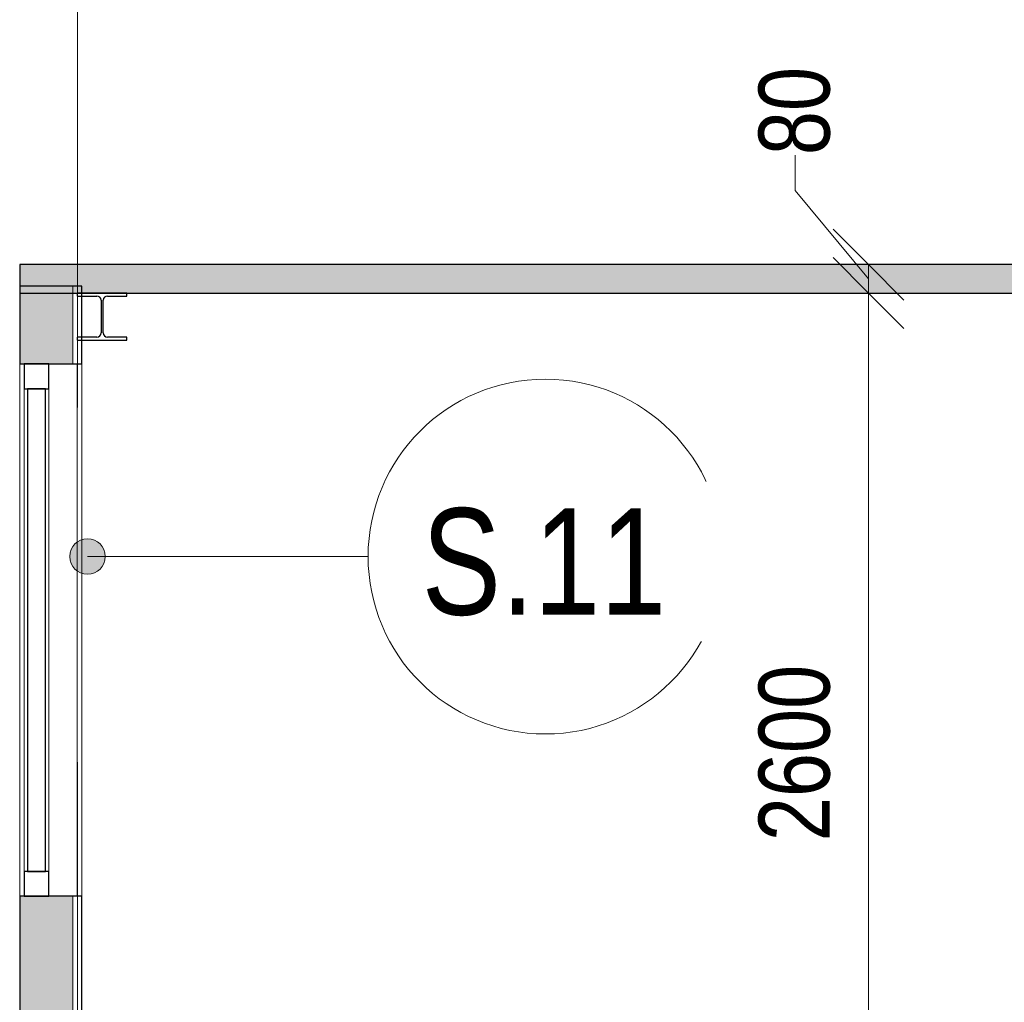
# Model space of a CAD drawing. Header units: millimetres. Extents: x 157133 to 260102, y -21587 to 34582.
# Tile 53 of 65: x 215574 to 218351, y 8601 to 11370. Entities that reach past the tile are written whole.
import ezdxf

# ---------------------------------------------------------------- set-up
doc = ezdxf.new("R2010")
doc.units = ezdxf.units.MM
doc.linetypes.add('Osa', pattern=[2000, 1000, -500, 0, -500])
doc.linetypes.add('Čerchovaná 20mm', pattern=[3000, 2000, -500, 0, -500])
for name, color, linetype, lineweight in [('CA_KOTY', 3, 'Continuous', 9), ('CA_KOTY-100', 3, 'Continuous', 9), ('CA_OPLASTE18', 8, 'Continuous', 13), ('CA_OSY', 5, 'Osa', 9), ('CA_PODLAHA', 1, 'Continuous', 25), ('CA_POHHRA25', 7, 'Continuous', 13), ('CA_PSVBUB', 3, 'Continuous', 9), ('CA_REZY', 1, 'Continuous', 25), ('CA_SRAFY', 9, 'Continuous', 25), ('CA_ZARIZPRED', 8, 'Continuous', 13)]:
    doc.layers.add(name, color=color, linetype=linetype, lineweight=lineweight)
doc.styles.add('Arial_4', font='arial.ttf', dxfattribs={"width": 0.8, "height": 200})
doc.styles.add('Arial_6', font='arial.ttf', dxfattribs={"width": 0.8, "height": 300})
doc.dimstyles.new('HP_Přímá_-_2_mm_Ariel_1-100_vnitřní', dxfattribs={"dimscale": 304.8, "dimtxt": 204.05188, "dimasz": 0.656168, "dimexe": 0, "dimexo": 0.0625, "dimgap": 0.164042, "dimtad": 1, "dimdec": 0, "dimzin": 0, "dimdsep": 46, "dimtxsty": 'Arial_4', "dimblk1": 'OBLIQUE', "dimblk2": 'OBLIQUE', "dimsah": 1, "dimcen": 0.09, "dimazin": 0, "dimtfac": 1, "dimtdec": 4, "dimtix": 1, "dimtmove": 1, "dimatfit": 3, "dimfxl": 0, "dimfxlon": 1, "dimtvp": 1, "dimtolj": 1, "dimtzin": 0, "dimarcsym": 2})
doc.dimstyles.new('HP_Přímá_-_2_mm_Ariel_1-100_vnitřní_1', dxfattribs={"dimscale": 304.8, "dimtxt": 204.05188, "dimasz": 0.656168, "dimexe": 0, "dimexo": 0.0625, "dimgap": 0.164042, "dimtad": 1, "dimdec": 0, "dimzin": 0, "dimdsep": 46, "dimtxsty": 'Arial_4', "dimblk1": 'OBLIQUE', "dimblk2": 'OBLIQUE', "dimsah": 1, "dimcen": 0.09, "dimazin": 0, "dimtfac": 1, "dimtdec": 4, "dimtix": 1, "dimtmove": 0, "dimatfit": 3, "dimfxl": 0, "dimfxlon": 1, "dimtvp": 1, "dimtolj": 1, "dimtzin": 0, "dimarcsym": 2})

# ---------------------------------------------------------------- blocks, each defined once
blk = doc.blocks.new('Obdélníková příčel - 70_70mm-2430906-Řez 3 - vestavek V7')
at = {"layer": 'CA_POHHRA25', "lineweight": 25}
for p, q in [((161690, 10400), (161620, 10400)), ((161620, 10400), (161620, 10330)), ((161690, 10330), (161690, 10400)), ((161620, 10330), (161690, 10330))]:
    blk.add_line(p, q, dxfattribs=at)
blk = doc.blocks.new('Obdélníková příčel - 70_70mm-2417866-Řez 3 - vestavek V7')
at = {"layer": 'CA_POHHRA25'}
for p, q in [((161620, 10330), (161620, 8970)), ((161690, 10330), (161690, 8970))]:
    blk.add_line(p, q, dxfattribs=at)
blk = doc.blocks.new('Systémový panel - Panel prosklený_ 50mm-2432688-Řez 3 - vestavek V7')
at = {"layer": 'CA_OPLASTE18', "lineweight": 25}
for p, q in [((161680, 10330), (161630, 10330)), ((161630, 10330), (161630, 8970)), ((161680, 8970), (161680, 10330)), ((161630, 8970), (161680, 8970))]:
    blk.add_line(p, q, dxfattribs=at)
blk = doc.blocks.new('Obdélníková příčel - 70_70mm-2430907-Řez 3 - vestavek V7')
at = {"layer": 'CA_POHHRA25', "lineweight": 25}
for p, q in [((161690, 8970), (161620, 8970)), ((161620, 8970), (161620, 8900)), ((161690, 8900), (161690, 8970)), ((161620, 8900), (161690, 8900))]:
    blk.add_line(p, q, dxfattribs=at)
blk = doc.blocks.new('ocelová kce final - 11542_003_OK-HALA_TaO-2_ET_AciS_2025-05-29_upr_dwg-2597525-Řez 3 - vestavek V7')
at = {"layer": 'CA_REZY'}
for p, q in [((161910, 10600), (161770, 10600)), ((161770, 10600), (161770, 10591.5)), ((161770, 10591.5), (161825.2, 10591.5)), ((161837.2, 10579.5), (161837.2, 10487.5)), ((161842.8, 10487.5), (161842.8, 10579.5)), ((161854.8, 10591.5), (161910, 10591.5)), ((161910, 10591.5), (161910, 10600)), ((161825.2, 10475.5), (161770, 10475.5)), ((161770, 10475.5), (161770, 10467)), ((161770, 10467), (161910, 10467)), ((161910, 10475.5), (161854.8, 10475.5)), ((161910, 10467), (161910, 10475.5))]:
    blk.add_line(p, q, dxfattribs=at)
for centre, start, end in [((161825.2, 10579.5), 0, 90), ((161854.8, 10579.5), 90, 180), ((161825.2, 10487.5), 270, 0), ((161854.8, 10487.5), 180, 270)]:
    blk.add_arc(centre, 12, start, end, dxfattribs=at)
blk = doc.blocks.new('ocelová kce final - ocelová kce final-2597615-Řez 3 - vestavek V7')
blk.add_blockref('ocelová kce final - 11542_003_OK-HALA_TaO-2_ET_AciS_2025-05-29_upr_dwg-2597525-Řez 3 - vestavek V7', (0, 0))
blk = doc.blocks.new('HP_Popisek stěny - HP_Popisek stěny-1417901-Řez 3 - vestavek V7')
at = {"layer": 'CA_PSVBUB'}
blk.add_circle((163089.9, 9857.4), 500, dxfattribs=at)
blk = doc.blocks.new('DIMBLOCK62-Řez 3 - vestavek V7')
at = {"layer": 'CA_KOTY-100'}
for p, q in [((217760.6, 10988.6), (217760.6, 10888.6)), ((217760.6, 10888.6), (217967.6, 10640)), ((217967.6, 10680), (217867.6, 10780)), ((217967.6, 10600), (217867.6, 10700)), ((217967.6, 10680), (217967.6, 10600)), ((217967.6, 10680), (218067.6, 10580)), ((217967.6, 10680), (217967.6, 10680)), ((217967.6, 10680), (217967.6, 10680)), ((217967.6, 10600), (218067.6, 10500)), ((217967.6, 10600), (217967.6, 10600)), ((217967.6, 10600), (217967.6, 10600))]:
    blk.add_line(p, q, dxfattribs=at)
at = {"layer": 'CA_KOTY-100', "color": 0, "insert": (217657.9, 10988.6), "char_height": 200, "width": 293.835, "attachment_point": 1, "rotation": 90, "line_spacing_factor": 0.941778, "style": 'Arial_4'}
blk.add_mtext('80', dxfattribs=at)
blk = doc.blocks.new('_Oblique')
at = {"color": 0, "linetype": 'ByBlock', "lineweight": -2}
blk.add_line((-0.5, -0.5), (0.5, 0.5), dxfattribs=at)
blk = doc.blocks.new('DIMBLOCK63-Řez 3 - vestavek V7')
at = {"layer": 'CA_KOTY-100'}
for p, q in [((217967.6, 10600), (217867.6, 10700)), ((217967.6, 10600), (217967.6, 8000)), ((217967.6, 10600), (218067.6, 10500)), ((217967.6, 10600), (217967.6, 10600)), ((217967.6, 10600), (217967.6, 10600)), ((217967.6, 8000), (217867.6, 8100)), ((217967.6, 8000), (218067.6, 7900)), ((217967.6, 8000), (217967.6, 8000)), ((217967.6, 8000), (217967.6, 8000))]:
    blk.add_line(p, q, dxfattribs=at)
at = {"layer": 'CA_KOTY-100', "color": 0, "insert": (217657.9, 9055.1), "char_height": 200, "width": 587.669, "attachment_point": 1, "rotation": 90, "line_spacing_factor": 0.941778, "style": 'Arial_4'}
blk.add_mtext('2600', dxfattribs=at)

msp = doc.modelspace()

# ---------------------------------------------------------------- hatches: boundary and pattern name
at = {"layer": 'CA_PSVBUB'}
h = msp.add_hatch(color=256, dxfattribs=at)
edge = h.paths.add_edge_path()
edge.add_arc((215765.4, 9857.4), 50, 0, 360)
at = {"layer": 'CA_SRAFY', "lineweight": 9}
h = msp.add_hatch(dxfattribs=at)
h.set_pattern_fill('FP_34', color=256, angle=-203.578, style=0, pattern_type=2)
h.set_pattern_definition([(246.422, (221425.06, 10668.96), (-0.0002, -220.727), [38.113, -20.106, 100.311, -20.106, -62.196]), (246.422, (221425.06, 10668.96), (-0.0002, -220.727), [-178.636, 38.113, -24.083]), (293.578, (221482.86, 10668.96), (96.3319, 0.0005), [38.113, -20.106, 100.311, -82.302]), (293.578, (221482.86, 10668.96), (96.3319, 0.0005), [-158.53, -20.106, 38.113, -24.083]), (180, (221482.86, 10668.96), (-2e-11, -220.726), [57.799, -38.532]), (180, (221434.7, 10470.3), (-2e-11, -220.726), [57.799, -38.532]), (270, (221498.1, 10634.03), (96.334, -8e-12), [18.426, -202.3]), (270, (221449.94, 10523.67), (96.334, -8e-12), [18.426, -202.3]), (270, (221409.81, 10634.03), (96.334, -8e-12), [18.426, -202.3]), (270, (221361.65, 10523.67), (96.334, -8e-12), [18.426, -202.3])])
h.paths.add_polyline_path([(227605.5, 10600), (227899.2, 10600), (227899.2, 10680), (215574.2, 10680), (215574.2, 10600), (225634.6, 10600)])
h = msp.add_hatch(dxfattribs=at)
h.set_pattern_fill('FP_30', color=256, angle=-108.43, style=0, pattern_type=2)
h.set_pattern_definition([(251.57, (215744.159, 9254.58), (0.0032, -40.64254), [6.096, -283.058, 32.106, 0]), (108.43, (215744.159, 9244.42), (-0.0032, -40.64254), [6.096, -283.058, 31.648, 0]), (198.43, (215744.159, 9254.58), (101.60858, 20.31297), [96.368, -224.892]), (161.57, (215744.159, 9244.42), (-101.60858, 20.31297), [96.368, -224.892])])
h.paths.add_polyline_path([(215656.6, 7880), (215724.2, 7880), (215724.2, 8900), (215574.2, 8900), (215574.2, 7880)])
h.paths.add_polyline_path([(215574.2, 10400), (215724.2, 10400), (215724.2, 10619), (215574.2, 10619)])

# ---------------------------------------------------------------- linework, layer by layer
at = {"layer": 'CA_OSY', "linetype": 'Čerchovaná 20mm'}
msp.add_line((215736.8, -4722.7), (215736.8, 13418.1), dxfattribs=at)
at = {"layer": 'CA_PODLAHA'}
for p, q in [((227899.2, 10680), (215574.2, 10680)), ((215574.2, 10680), (215574.2, 10600)), ((215574.2, 10600), (227899.2, 10600))]:
    msp.add_line(p, q, dxfattribs=at)
at = {"layer": 'CA_POHHRA25'}
for p, q in [((215724.2, 10619), (215724.2, 10400)), ((215574.2, 8900), (215574.2, 10400)), ((215736.7, 10400), (215736.7, 8900)), ((215749.2, 10400), (215749.2, 8900)), ((215724.2, 8900), (215724.2, 7880))]:
    msp.add_line(p, q, dxfattribs=at)
at = {"layer": 'CA_PSVBUB'}
msp.add_line((215765.4, 9857.4), (216556.6, 9857.4), dxfattribs=at)
msp.add_circle((215765.4, 9857.4), 50, dxfattribs=at)
at = {"layer": 'CA_REZY'}
for p, q in [((215749.2, 10619), (215574.2, 10619)), ((215749.2, 10400), (215749.2, 10619)), ((215574.2, 10600), (215574.2, 10400)), ((215574.2, 10400), (215749.2, 10400)), ((215749.2, 8900), (215574.2, 8900)), ((215574.2, 8900), (215574.2, 7880)), ((215749.2, 8000), (215749.2, 8900))]:
    msp.add_line(p, q, dxfattribs=at)

# ---------------------------------------------------------------- block references
at = {"layer": 'CA_OPLASTE18'}
msp.add_blockref('Systémový panel - Panel prosklený_ 50mm-2432688-Řez 3 - vestavek V7', (53966.7, 0), dxfattribs=at)
at = {"layer": 'CA_POHHRA25'}
for name in ['Obdélníková příčel - 70_70mm-2430906-Řez 3 - vestavek V7', 'Obdélníková příčel - 70_70mm-2417866-Řez 3 - vestavek V7', 'Obdélníková příčel - 70_70mm-2430907-Řez 3 - vestavek V7']:
    msp.add_blockref(name, (53966.7, 0), dxfattribs=at)
at = {"layer": 'CA_PSVBUB'}
msp.add_blockref('HP_Popisek stěny - HP_Popisek stěny-1417901-Řez 3 - vestavek V7', (53966.7, 0), dxfattribs=at)
at = {"layer": 'CA_ZARIZPRED'}
msp.add_blockref('ocelová kce final - ocelová kce final-2597615-Řez 3 - vestavek V7', (53966.7, 0), dxfattribs=at)

# ---------------------------------------------------------------- dimensions: what is measured, and where the dimension line sits
at = {"layer": 'CA_KOTY'}
dim = msp.add_linear_dim(base=(217967.6, 10600), p1=(217967.6, 10680), p2=(217967.6, 10600), angle=90, dimstyle='HP_Přímá_-_2_mm_Ariel_1-100_vnitřní', override={"dimpost": '<>', "dimfxl": 80}, dxfattribs=at)
dim.commit()
dim.dimension.update_dxf_attribs({"geometry": 'DIMBLOCK62-Řez 3 - vestavek V7', "text_midpoint": (217791.2, 11135.5), "dimtype": 160, "text_rotation": 90})
dim = msp.add_linear_dim(base=(217967.6, 8000), p1=(217967.6, 10600), p2=(217967.6, 8000), angle=90, dimstyle='HP_Přímá_-_2_mm_Ariel_1-100_vnitřní_1', override={"dimpost": '<>', "dimfxl": 2600}, dxfattribs=at)
dim.commit()
dim.dimension.update_dxf_attribs({"geometry": 'DIMBLOCK63-Řez 3 - vestavek V7', "text_midpoint": (217815.4, 9300)})

# ---------------------------------------------------------------- next in the draw order: texts
at = {"layer": 'CA_PSVBUB', "insert": (216707.8, 9993.4), "char_height": 300, "width": 852.995, "attachment_point": 1, "style": 'Arial_6', "bg_fill": 3, "box_fill_scale": 1.25, "bg_fill_color": 256, "bg_fill_true_color": 13158600, "bg_fill_transparency": 0}
msp.add_mtext('S.11', dxfattribs=at)

doc.saveas('drawing.dxf')
